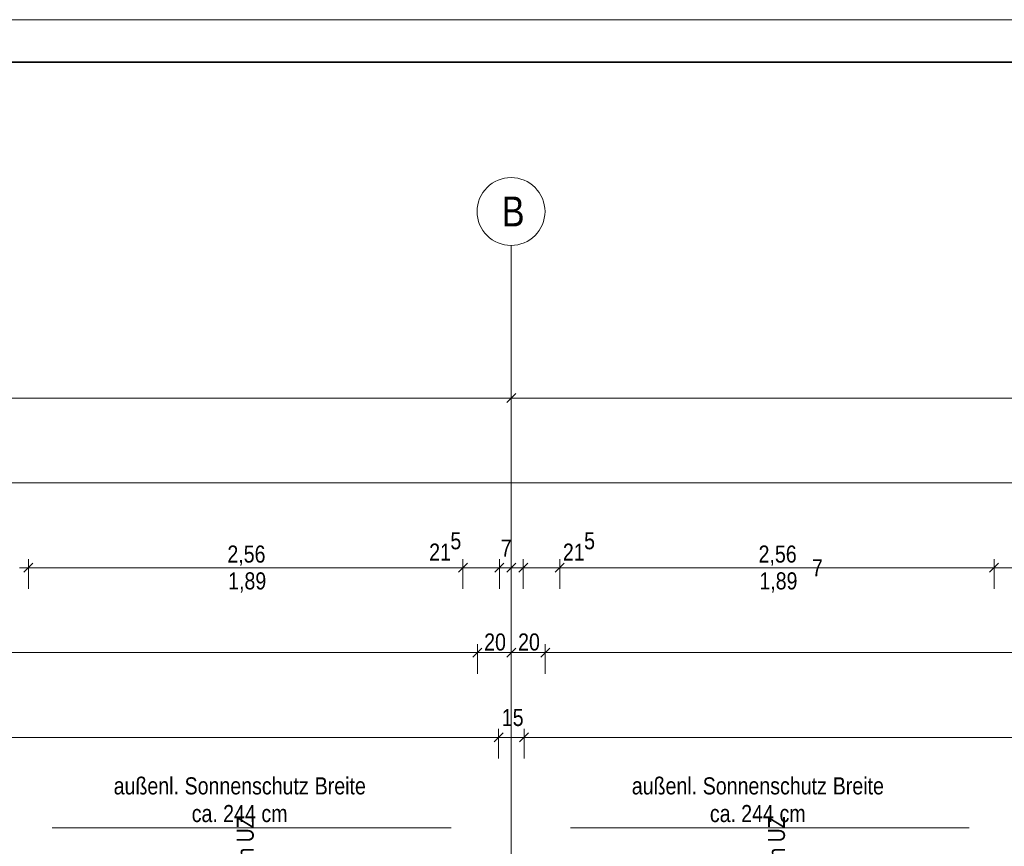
# Model space of a CAD drawing. Extents: x -620 to 3480, y 62 to 1102.
# Tile 100 of 256: x -215 to -99, y 1005 to 1102. Entities that reach past the tile are written whole.
import ezdxf
from ezdxf.lldxf.tags import DXFTag

# ---------------------------------------------------------------- set-up
doc = ezdxf.new("R2010")
doc.units = 0
doc.layers.get('0').update_dxf_attribs({"lineweight": 13})
for name, color, linetype, lineweight in [('30 -33 Aussenwände- 8 Sonnenschutz', 7, 'Continuous', 9), ('70 -71 Achsen- 1 Gebäudeachsen', 7, 'STRICHPUNKT2-A06G9SLK8I', 18), ('Detailelementbeschriftung', 7, 'Continuous', 9), ('iwb_Plankopf Rahmen', 7, 'Continuous', 35)]:
    doc.layers.add(name, color=color, linetype=linetype, lineweight=lineweight)
doc.layers.add('70 -76 Bemaßung- 2 Allgemein', color=9, linetype='Continuous', lineweight=5, true_color=0x808080)
doc.styles.get("Standard").update_dxf_attribs({"font": 'ARIALN.TTF'})
tags = doc.linetypes.add('STRICHPUNKT2-A06G9SLK8I', pattern=[12.7, 6.35, -3.175, 0, -3.175]).pattern_tags.tags
tags[10:11] = [DXFTag(74, 4), DXFTag(75, 0), DXFTag(340, '0'), DXFTag(46, 0.0), DXFTag(50, 0.0), DXFTag(44, 0.0), DXFTag(45, 0.0)]
tags[8:9] = [DXFTag(74, 4), DXFTag(75, 0), DXFTag(340, '0'), DXFTag(46, 0.0), DXFTag(50, 0.0), DXFTag(44, 0.0), DXFTag(45, 0.0)]
tags[6:7] = [DXFTag(74, 4), DXFTag(75, 0), DXFTag(340, '0'), DXFTag(46, 0.0), DXFTag(50, 0.0), DXFTag(44, 0.0), DXFTag(45, 0.0)]
tags[4:5] = [DXFTag(74, 4), DXFTag(75, 0), DXFTag(340, '0'), DXFTag(46, 0.0), DXFTag(50, 0.0), DXFTag(44, 0.0), DXFTag(45, 0.0)]

# ---------------------------------------------------------------- blocks, each defined once
blk = doc.blocks.new('Referenz-A06G9SLM8I')
at = {"layer": '30 -33 Aussenwände- 8 Sonnenschutz', "color": 0, "linetype": 'Continuous', "lineweight": -2, "ltscale": 0.13}
for p, q in [((-164.09, 1007.18), (-211.09, 1007.18)), ((-103.03, 1007.18), (-150.03, 1007.18))]:
    blk.add_line(p, q, dxfattribs=at)
at = {"layer": '70 -71 Achsen- 1 Gebäudeachsen', "color": 0, "linetype": 'Continuous', "lineweight": -2, "ltscale": 0.13}
for p, q in [((-158.19, 1083.65), (-157.81, 1083.75)), ((-157.81, 1083.75), (-157.43, 1083.8)), ((-157.43, 1083.8), (-157.03, 1083.82)), ((-157.03, 1083.82), (-156.64, 1083.8)), ((-156.64, 1083.8), (-156.25, 1083.75)), ((-156.25, 1083.75), (-155.87, 1083.65)), ((-160.13, 1082.36), (-159.86, 1082.65)), ((-159.86, 1082.65), (-159.57, 1082.92)), ((-159.57, 1082.92), (-159.26, 1083.15)), ((-159.26, 1083.15), (-158.92, 1083.35)), ((-158.92, 1083.35), (-158.56, 1083.52)), ((-158.56, 1083.52), (-158.19, 1083.65)), ((-155.87, 1083.65), (-155.5, 1083.52)), ((-155.5, 1083.52), (-155.15, 1083.35)), ((-155.15, 1083.35), (-154.81, 1083.15)), ((-154.81, 1083.15), (-154.5, 1082.92)), ((-154.5, 1082.92), (-154.2, 1082.65)), ((-154.2, 1082.65), (-153.94, 1082.36)), ((-160.73, 1081.35), (-160.56, 1081.71)), ((-160.56, 1081.71), (-160.36, 1082.05)), ((-160.36, 1082.05), (-160.13, 1082.36)), ((-153.94, 1082.36), (-153.71, 1082.05)), ((-153.71, 1082.05), (-153.51, 1081.71)), ((-153.51, 1081.71), (-153.34, 1081.35)), ((-161.01, 1080.22), (-160.96, 1080.6)), ((-160.96, 1080.6), (-160.86, 1080.98)), ((-160.86, 1080.98), (-160.73, 1081.35)), ((-153.34, 1081.35), (-153.21, 1080.98)), ((-153.21, 1080.98), (-153.11, 1080.6)), ((-153.11, 1080.6), (-153.05, 1080.22)), ((-161.03, 1079.82), (-161.01, 1080.22)), ((-161.01, 1079.43), (-161.03, 1079.82)), ((-160.96, 1079.04), (-161.01, 1079.43)), ((-153.05, 1079.43), (-153.11, 1079.04)), ((-153.05, 1080.22), (-153.03, 1079.82)), ((-153.03, 1079.82), (-153.05, 1079.43)), ((-160.86, 1078.66), (-160.96, 1079.04)), ((-160.73, 1078.29), (-160.86, 1078.66)), ((-160.56, 1077.94), (-160.73, 1078.29)), ((-160.36, 1077.6), (-160.56, 1077.94)), ((-153.51, 1077.94), (-153.71, 1077.6)), ((-153.34, 1078.29), (-153.51, 1077.94)), ((-153.21, 1078.66), (-153.34, 1078.29)), ((-153.11, 1079.04), (-153.21, 1078.66)), ((-160.13, 1077.29), (-160.36, 1077.6)), ((-159.86, 1077), (-160.13, 1077.29)), ((-159.57, 1076.73), (-159.86, 1077)), ((-154.2, 1077), (-154.5, 1076.73)), ((-153.94, 1077.29), (-154.2, 1077)), ((-153.71, 1077.6), (-153.94, 1077.29)), ((-159.26, 1076.5), (-159.57, 1076.73)), ((-158.92, 1076.3), (-159.26, 1076.5)), ((-158.56, 1076.13), (-158.92, 1076.3)), ((-158.19, 1076), (-158.56, 1076.13)), ((-157.81, 1075.9), (-158.19, 1076)), ((-157.43, 1075.84), (-157.81, 1075.9)), ((-157.03, 1075.82), (-157.43, 1075.84)), ((-156.64, 1075.84), (-157.03, 1075.82)), ((-156.25, 1075.9), (-156.64, 1075.84)), ((-155.87, 1076), (-156.25, 1075.9)), ((-155.5, 1076.13), (-155.87, 1076)), ((-155.15, 1076.3), (-155.5, 1076.13)), ((-154.81, 1076.5), (-155.15, 1076.3)), ((-154.5, 1076.73), (-154.81, 1076.5))]:
    blk.add_line(p, q, dxfattribs=at)
at = {"layer": '70 -71 Achsen- 1 Gebäudeachsen', "color": 0, "linetype": 'STRICHPUNKT2-A06G9SLK8I', "lineweight": -2, "ltscale": 0.13}
blk.add_line((-157.03, 1075.82), (-157.03, 76.38), dxfattribs=at)
at = {"layer": '70 -76 Bemaßung- 2 Allgemein', "color": 0, "linetype": 'Continuous', "lineweight": -2, "ltscale": 0.13}
for p, q in [((-157, 1060.84), (-157, 1058.84)), ((-157, 1060.84), (-157, 1058.84)), ((-156.47, 1058.37), (-157.53, 1057.31)), ((-157.53, 1057.31), (-156.47, 1058.37)), ((-158.06, 1057.84), (-320.94, 1057.84)), ((-156.5, 1057.84), (-158.06, 1057.84)), ((-157.5, 1057.84), (-155.94, 1057.84)), ((6.94, 1057.84), (-155.94, 1057.84)), ((6.94, 1047.84), (-554.53, 1047.84)), ((-157, 1040.84), (-157, 1038.84)), ((-157, 1040.84), (-157, 1038.84)), ((-213.9, 1035.34), (-213.9, 1038.84)), ((-213.9, 1035.34), (-213.9, 1038.84)), ((-162.7, 1035.34), (-162.7, 1038.84)), ((-162.7, 1035.34), (-162.7, 1038.84)), ((-158.4, 1035.34), (-158.4, 1038.84)), ((-158.4, 1035.34), (-158.4, 1038.84)), ((-155.6, 1035.34), (-155.6, 1038.84)), ((-155.6, 1035.34), (-155.6, 1038.84)), ((-151.3, 1035.34), (-151.3, 1038.84)), ((-151.3, 1035.34), (-151.3, 1038.84)), ((-100.1, 1035.34), (-100.1, 1038.84)), ((-100.1, 1035.34), (-100.1, 1038.84)), ((-212.9, 1037.84), (-214.96, 1037.84)), ((-214.9, 1037.84), (-212.84, 1037.84)), ((-213.37, 1038.37), (-214.43, 1037.31)), ((-214.43, 1037.31), (-213.37, 1038.37)), ((-163.76, 1037.84), (-212.84, 1037.84)), ((-163.76, 1037.84), (-164.82, 1037.84)), ((-161.7, 1037.84), (-163.76, 1037.84)), ((-161.7, 1037.84), (-163.76, 1037.84)), ((-162.17, 1038.37), (-163.23, 1037.31)), ((-162.17, 1038.37), (-163.23, 1037.31)), ((-158.4, 1037.84), (-162.7, 1037.84)), ((-159.46, 1037.84), (-160.52, 1037.84)), ((-157.4, 1037.84), (-159.46, 1037.84)), ((-159.4, 1037.84), (-157.34, 1037.84)), ((-158.06, 1037.84), (-159.12, 1037.84)), ((-158.93, 1037.31), (-157.87, 1038.37)), ((-157.87, 1038.37), (-158.93, 1037.31)), ((-157, 1037.84), (-158.4, 1037.84)), ((-156, 1037.84), (-158.06, 1037.84)), ((-158, 1037.84), (-155.94, 1037.84)), ((-156.66, 1037.84), (-157.72, 1037.84)), ((-157.53, 1037.31), (-156.47, 1038.37)), ((-156.47, 1038.37), (-157.53, 1037.31)), ((-157.34, 1037.84), (-156.28, 1037.84)), ((-155.6, 1037.84), (-157, 1037.84)), ((-154.6, 1037.84), (-156.66, 1037.84)), ((-156.6, 1037.84), (-154.54, 1037.84)), ((-156.13, 1037.31), (-155.07, 1038.37)), ((-155.07, 1038.37), (-156.13, 1037.31)), ((-155.94, 1037.84), (-154.88, 1037.84)), ((-151.3, 1037.84), (-155.6, 1037.84)), ((-154.54, 1037.84), (-153.48, 1037.84)), ((-152.3, 1037.84), (-150.24, 1037.84)), ((-152.3, 1037.84), (-150.24, 1037.84)), ((-151.83, 1037.31), (-150.77, 1038.37)), ((-151.83, 1037.31), (-150.77, 1038.37)), ((-150.24, 1037.84), (-149.18, 1037.84)), ((-101.16, 1037.84), (-150.24, 1037.84)), ((-99.1, 1037.84), (-101.16, 1037.84)), ((-101.1, 1037.84), (-99.04, 1037.84)), ((-99.57, 1038.37), (-100.63, 1037.31)), ((-100.63, 1037.31), (-99.57, 1038.37)), ((-49.96, 1037.84), (-99.04, 1037.84)), ((-157, 1030.84), (-157, 1028.84)), ((-157, 1030.84), (-157, 1028.84)), ((-160.47, 1028.37), (-161.53, 1027.31)), ((-161.53, 1027.31), (-160.47, 1028.37)), ((-161, 1025.34), (-161, 1028.84)), ((-161, 1025.34), (-161, 1028.84)), ((-156.47, 1028.37), (-157.53, 1027.31)), ((-157.53, 1027.31), (-156.47, 1028.37)), ((-152.47, 1028.37), (-153.53, 1027.31)), ((-153.53, 1027.31), (-152.47, 1028.37)), ((-153, 1025.34), (-153, 1028.84)), ((-153, 1025.34), (-153, 1028.84)), ((-162.06, 1027.84), (-316.94, 1027.84)), ((-160, 1027.84), (-162.06, 1027.84)), ((-162, 1027.84), (-159.94, 1027.84)), ((-158.06, 1027.84), (-159.94, 1027.84)), ((-156, 1027.84), (-158.06, 1027.84)), ((-158, 1027.84), (-155.94, 1027.84)), ((-154.06, 1027.84), (-155.94, 1027.84)), ((-152, 1027.84), (-154.06, 1027.84)), ((-154, 1027.84), (-151.94, 1027.84)), ((2.94, 1027.84), (-151.94, 1027.84)), ((-158.5, 1015.34), (-158.5, 1018.84)), ((-158.5, 1015.34), (-158.5, 1018.84)), ((-155.5, 1015.34), (-155.5, 1018.84)), ((-155.5, 1015.34), (-155.5, 1018.84)), ((-159.56, 1017.84), (-319.44, 1017.84)), ((-159.56, 1017.84), (-160.62, 1017.84)), ((-157.5, 1017.84), (-159.56, 1017.84)), ((-157.5, 1017.84), (-159.56, 1017.84)), ((-157.97, 1018.37), (-159.03, 1017.31)), ((-157.97, 1018.37), (-159.03, 1017.31)), ((-155.5, 1017.84), (-158.5, 1017.84)), ((-156.5, 1017.84), (-154.44, 1017.84)), ((-156.5, 1017.84), (-154.44, 1017.84)), ((-156.03, 1017.31), (-154.97, 1018.37)), ((-156.03, 1017.31), (-154.97, 1018.37)), ((-154.44, 1017.84), (-153.38, 1017.84)), ((2.94, 1017.84), (-154.44, 1017.84))]:
    blk.add_line(p, q, dxfattribs=at)
at = {"layer": '30 -33 Aussenwände- 8 Sonnenschutz', "color": 0, "linetype": 'Continuous', "lineweight": -2, "ltscale": 0.13, "char_height": 2.0138, "attachment_point": 1}
for s, insert in [('{\\fArial Narrow;außenl.}', (-203.86, 1013.14)), ('{\\fArial Narrow;Sonnenschutz}', (-195.5, 1013.14)), ('{\\fArial Narrow;Breite}', (-180.17, 1013.14)), ('{\\fArial Narrow;außenl.}', (-142.8, 1013.14)), ('{\\fArial Narrow;Sonnenschutz}', (-134.44, 1013.14)), ('{\\fArial Narrow;Breite}', (-119.12, 1013.14)), ('{\\fArial Narrow;244}', (-190.96, 1009.88)), ('{\\fArial Narrow;244}', (-129.91, 1009.88)), ('{\\fArial Narrow;ca.}', (-194.66, 1009.88)), ('{\\fArial Narrow;cm}', (-186.45, 1009.88)), ('{\\fArial Narrow;ca.}', (-133.6, 1009.88)), ('{\\fArial Narrow;cm}', (-125.39, 1009.88))]:
    blk.add_mtext(s, dxfattribs=dict(at, insert=insert))
at = {"layer": '70 -71 Achsen- 1 Gebäudeachsen', "color": 0, "linetype": 'Continuous', "lineweight": -2, "ltscale": 0.13, "insert": (-158.13, 1081.59), "char_height": 3.5241, "attachment_point": 1}
blk.add_mtext('{\\fArial Narrow;B}', dxfattribs=at)
at = {"layer": '70 -76 Bemaßung- 2 Allgemein', "color": 0, "linetype": 'Continuous', "lineweight": -2, "ltscale": 0.13, "char_height": 2.0138, "attachment_point": 1}
for s, insert in [('{\\fArial Narrow;5}', (-164.18, 1042.03)), ('{\\fArial Narrow;5}', (-148.42, 1042.03)), ('{\\fArial Narrow;7}', (-158.24, 1041.16)), ('{\\fArial Narrow;2,56}', (-190.46, 1040.46)), ('{\\fArial Narrow;21}', (-166.68, 1040.69)), ('{\\fArial Narrow;21}', (-150.92, 1040.69)), ('{\\fArial Narrow;2,56}', (-127.86, 1040.46)), ('{\\fArial Narrow;7}', (-121.58, 1038.85)), ('{\\fArial Narrow;1,89}', (-190.37, 1037.3)), ('{\\fArial Narrow;1,89}', (-127.77, 1037.3)), ('{\\fArial Narrow;20}', (-160.2, 1030.1)), ('{\\fArial Narrow;20}', (-156.2, 1030.1)), ('{\\fArial Narrow;15}', (-158.12, 1021.2))]:
    blk.add_mtext(s, dxfattribs=dict(at, insert=insert))
blk = doc.blocks.new('Einzeiliger Text-A06G9SPU8I')
at = {"color": 0, "lineweight": -2, "insert": (-189.35, 996.57), "char_height": 2, "attachment_point": 1, "rotation": 90}
blk.add_mtext('{\\fArial Narrow;DN20 in UZ}', dxfattribs=at)
blk = doc.blocks.new('Einzeiliger Text-A06G9SQ88I')
at = {"color": 0, "lineweight": -2, "insert": (-126.75, 996.57), "char_height": 2, "attachment_point": 1, "rotation": 90}
blk.add_mtext('{\\fArial Narrow;DN20 in UZ}', dxfattribs=at)

msp = doc.modelspace()

# ---------------------------------------------------------------- linework, layer by layer
at = {"layer": 'iwb_Plankopf Rahmen', "color": 8, "lineweight": 13, "ltscale": 0.13, "true_color": 0x808080}
msp.add_lwpolyline([(300.35, 62.43), (-619.65, 62.43), (-619.65, 1102.43), (300.35, 1102.43), (300.35, 62.43)], close=True, dxfattribs=at)
at = {"layer": 'iwb_Plankopf Rahmen', "ltscale": 0.35}
msp.add_lwpolyline([(-599.65, 67.43), (-599.65, 1097.43), (295.35, 1097.43), (295.35, 67.43), (-599.65, 67.43)], close=True, dxfattribs=at)

# ---------------------------------------------------------------- block references
at = {"color": 8, "lineweight": 13, "ltscale": 0.13, "true_color": 0x808080}
msp.add_blockref('Referenz-A06G9SLM8I', (0, 0), dxfattribs=at)
at = {"layer": 'Detailelementbeschriftung', "ltscale": 0.13}
for name in ['Einzeiliger Text-A06G9SPU8I', 'Einzeiliger Text-A06G9SQ88I']:
    msp.add_blockref(name, (0, 0), dxfattribs=at)

doc.saveas('drawing.dxf')
